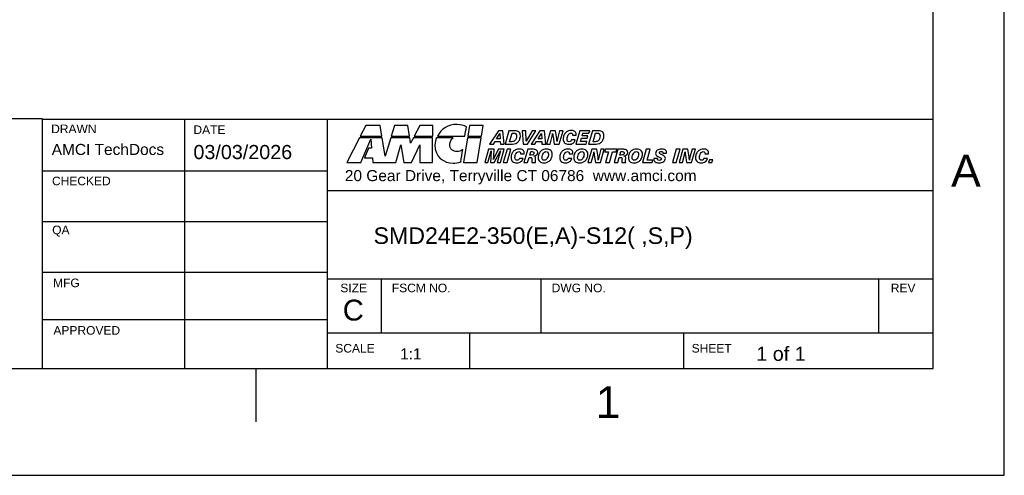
# Model space of a CAD drawing. Extents: x 0 to 21, y 0 to 16.
# Tile 3 of 5: x 14.1 to 21, y 0 to 3.2. Entities that reach past the tile are written whole.
import ezdxf

# ---------------------------------------------------------------- set-up
doc = ezdxf.new("R2010")
doc.units = 0
doc.header["$MEASUREMENT"] = 0
doc.layers.add('CONTINUOUS', color=7, linetype='CONTINUOUS')

# ---------------------------------------------------------------- blocks, each defined once
blk = doc.blocks.new('BLOCK8')
at = {"layer": 'CONTINUOUS'}
for p, q in [((21, 0), (21, 16)), ((20.5, 0.75), (20.5, 15.25)), ((14.25, 2.5021), (12.2228, 2.5021)), ((14.25, 2.5), (20.5, 2.5)), ((14.25, 0.75), (14.25, 2.5)), ((15.2463, 2.5), (15.2463, 0.75)), ((16.25, 0.75), (16.25, 2.5)), ((16.5187, 2.4557), (16.4808, 2.382)), ((16.6206, 2.4557), (16.5187, 2.4557)), ((16.6324, 2.382), (16.6206, 2.4557)), ((16.72, 2.4557), (16.6977, 2.382)), ((16.8148, 2.4557), (16.72, 2.4557)), ((16.8262, 2.382), (16.8148, 2.4557)), ((16.8978, 2.4557), (16.8599, 2.382)), ((16.9896, 2.4557), (16.8978, 2.4557)), ((16.9888, 2.382), (16.9896, 2.4557)), ((17.247, 2.4557), (17.2356, 2.382)), ((17.3418, 2.4557), (17.247, 2.4557)), ((17.3304, 2.382), (17.3418, 2.4557)), ((17.4501, 2.4191), (17.3885, 2.3254)), ((17.4811, 2.4191), (17.4501, 2.4191)), ((17.4914, 2.3254), (17.4811, 2.4191)), ((17.5239, 2.4191), (17.497, 2.3254)), ((17.5641, 2.4191), (17.5239, 2.4191)), ((17.6164, 2.4191), (17.6236, 2.3254)), ((17.6424, 2.4191), (17.6164, 2.4191)), ((17.6452, 2.3466), (17.6424, 2.4191)), ((17.6869, 2.4191), (17.6452, 2.3466)), ((17.6547, 2.3254), (17.7127, 2.4191)), ((17.7415, 2.4191), (17.6799, 2.3254)), ((17.7127, 2.4191), (17.6869, 2.4191)), ((17.7725, 2.4191), (17.7415, 2.4191)), ((17.7828, 2.3254), (17.7725, 2.4191)), ((17.8154, 2.4191), (17.7884, 2.3254)), ((17.8508, 2.4191), (17.8154, 2.4191)), ((17.8594, 2.3631), (17.8508, 2.4191)), ((17.8797, 2.4191), (17.8654, 2.3632)), ((17.8767, 2.3254), (17.9036, 2.4191)), ((17.9036, 2.4191), (17.8797, 2.4191)), ((18.0212, 2.4191), (17.9942, 2.3254)), ((18.0905, 2.4191), (18.0212, 2.4191)), ((18.1099, 2.4191), (18.0829, 2.3254)), ((18.0854, 2.4012), (18.0905, 2.4191)), ((18.15, 2.4191), (18.1099, 2.4191)), ((16.4745, 2.3702), (16.3852, 2.1954)), ((16.6341, 2.3702), (16.4745, 2.3702)), ((16.4808, 2.382), (16.6324, 2.382)), ((16.4841, 2.1954), (16.5541, 2.3597)), ((16.5541, 2.3597), (16.56, 2.2961)), ((16.6547, 2.2397), (16.6341, 2.3702)), ((16.6939, 2.3702), (16.6547, 2.2397)), ((16.8279, 2.3698), (16.6939, 2.3702)), ((16.6977, 2.382), (16.8262, 2.382)), ((16.8338, 2.3315), (16.8279, 2.3698)), ((16.8536, 2.3698), (16.8338, 2.3315)), ((16.9884, 2.3702), (16.8536, 2.3698)), ((16.8599, 2.382), (16.9888, 2.382)), ((16.9863, 2.1954), (16.9884, 2.3702)), ((17.2335, 2.3702), (17.2057, 2.1954)), ((17.3283, 2.3702), (17.2335, 2.3702)), ((17.2356, 2.382), (17.3304, 2.382)), ((17.3005, 2.1954), (17.3283, 2.3702)), ((17.4372, 2.3614), (17.46, 2.399)), ((17.4621, 2.3614), (17.4372, 2.3614)), ((17.46, 2.399), (17.4621, 2.3614)), ((17.5282, 2.3423), (17.5454, 2.4022)), ((17.5454, 2.4022), (17.556, 2.4022)), ((17.7286, 2.3614), (17.7514, 2.399)), ((17.7535, 2.3614), (17.7286, 2.3614)), ((17.7514, 2.399), (17.7535, 2.3614)), ((17.8122, 2.3254), (17.8266, 2.3803)), ((17.833, 2.3784), (17.841, 2.3254)), ((17.9883, 2.3554), (17.9629, 2.3554)), ((17.9707, 2.3878), (17.9958, 2.3878)), ((18.026, 2.3432), (18.0327, 2.3665)), ((18.0327, 2.3665), (18.0729, 2.3665)), ((18.0376, 2.3838), (18.0427, 2.4012)), ((18.0778, 2.3838), (18.0376, 2.3838)), ((18.0427, 2.4012), (18.0854, 2.4012)), ((18.0729, 2.3665), (18.0778, 2.3838)), ((18.1142, 2.3423), (18.1314, 2.4022)), ((18.1314, 2.4022), (18.1419, 2.4022)), ((16.5389, 2.2961), (16.5111, 2.2295)), ((16.56, 2.2961), (16.5389, 2.2961)), ((16.7301, 2.1954), (16.7655, 2.3197)), ((16.7655, 2.3197), (16.7866, 2.1954)), ((16.8397, 2.1954), (16.8991, 2.3197)), ((16.8991, 2.3197), (16.8974, 2.1954)), ((17.3806, 2.2889), (17.3537, 2.1952)), ((17.4206, 2.2889), (17.3806, 2.2889)), ((17.3885, 2.3254), (17.4145, 2.3254)), ((17.4145, 2.3254), (17.4265, 2.3445)), ((17.4175, 2.2393), (17.4206, 2.2889)), ((17.4501, 2.2889), (17.4244, 2.2397)), ((17.4265, 2.3445), (17.4634, 2.3445)), ((17.4914, 2.2889), (17.4501, 2.2889)), ((17.4634, 2.3445), (17.4643, 2.3254)), ((17.4643, 2.3254), (17.4914, 2.3254)), ((17.4644, 2.1952), (17.4914, 2.2889)), ((17.5107, 2.2889), (17.4838, 2.1952)), ((17.497, 2.3254), (17.5494, 2.3254)), ((17.5104, 2.1952), (17.5374, 2.2889)), ((17.5374, 2.2889), (17.5107, 2.2889)), ((17.5421, 2.3423), (17.5282, 2.3423)), ((17.6236, 2.3254), (17.6547, 2.3254)), ((17.6555, 2.2889), (17.6285, 2.1952)), ((17.6964, 2.2889), (17.6555, 2.2889)), ((17.6799, 2.3254), (17.706, 2.3254)), ((17.706, 2.3254), (17.7179, 2.3445)), ((17.7179, 2.3445), (17.7548, 2.3445)), ((17.7548, 2.3445), (17.7557, 2.3254)), ((17.7557, 2.3254), (17.7828, 2.3254)), ((17.7884, 2.3254), (17.8122, 2.3254)), ((17.841, 2.3254), (17.8767, 2.3254)), ((17.9942, 2.3254), (18.0651, 2.3254)), ((18.0701, 2.3432), (18.026, 2.3432)), ((18.0651, 2.3254), (18.0701, 2.3432)), ((18.1049, 2.2889), (18.078, 2.1952)), ((18.0829, 2.3254), (18.1353, 2.3254)), ((18.1403, 2.2889), (18.1049, 2.2889)), ((18.128, 2.3423), (18.1142, 2.3423)), ((18.149, 2.233), (18.1403, 2.2889)), ((18.1692, 2.2889), (18.1549, 2.2331)), ((18.1663, 2.1952), (18.1931, 2.2889)), ((18.1931, 2.2889), (18.1692, 2.2889)), ((18.2004, 2.2889), (18.1952, 2.2708)), ((18.2811, 2.2889), (18.2004, 2.2889)), ((18.2882, 2.2889), (18.2613, 2.1952)), ((18.2758, 2.2708), (18.2811, 2.2889)), ((18.3291, 2.2889), (18.2882, 2.2889)), ((18.4879, 2.2889), (18.461, 2.1952)), ((18.5145, 2.2889), (18.4879, 2.2889)), ((18.4928, 2.2131), (18.5145, 2.2889)), ((18.698, 2.2889), (18.6711, 2.1952)), ((18.6977, 2.1952), (18.7247, 2.2889)), ((18.7247, 2.2889), (18.698, 2.2889)), ((18.7442, 2.2889), (18.7172, 2.1952)), ((18.7796, 2.2889), (18.7442, 2.2889)), ((18.7882, 2.233), (18.7796, 2.2889)), ((18.8085, 2.2889), (18.7942, 2.2331)), ((18.8055, 2.1952), (18.8324, 2.2889)), ((18.8324, 2.2889), (18.8085, 2.2889)), ((16.5111, 2.2295), (16.5659, 2.2295)), ((16.5659, 2.2295), (16.5688, 2.1954)), ((17.3761, 2.1952), (17.4001, 2.2787)), ((17.4001, 2.2787), (17.3954, 2.1952)), ((17.4204, 2.1952), (17.4647, 2.279)), ((17.4244, 2.2397), (17.424, 2.2389)), ((17.4647, 2.279), (17.4406, 2.1952)), ((17.6226, 2.2253), (17.5971, 2.2253)), ((17.605, 2.2577), (17.6301, 2.2577)), ((17.6546, 2.1952), (17.6651, 2.2319)), ((17.6651, 2.2319), (17.6738, 2.2319)), ((17.6699, 2.2485), (17.6767, 2.2723)), ((17.679, 2.2485), (17.6699, 2.2485)), ((17.6767, 2.2723), (17.6866, 2.2723)), ((17.6984, 2.2418), (17.6987, 2.2425)), ((17.964, 2.2253), (17.9386, 2.2253)), ((17.9464, 2.2577), (17.9715, 2.2577)), ((18.1018, 2.1952), (18.1161, 2.2501)), ((18.1225, 2.2482), (18.1306, 2.1952)), ((18.1952, 2.2708), (18.2235, 2.2708)), ((18.2235, 2.2708), (18.2018, 2.1952)), ((18.2284, 2.1952), (18.2502, 2.2708)), ((18.2502, 2.2708), (18.2758, 2.2708)), ((18.2873, 2.1952), (18.2979, 2.2319)), ((18.2979, 2.2319), (18.3066, 2.2319)), ((18.3027, 2.2485), (18.3094, 2.2723)), ((18.3118, 2.2485), (18.3027, 2.2485)), ((18.3094, 2.2723), (18.3194, 2.2723)), ((18.3312, 2.2418), (18.3314, 2.2425)), ((18.5342, 2.2131), (18.4928, 2.2131)), ((18.5291, 2.1952), (18.5342, 2.2131)), ((18.5666, 2.2253), (18.5409, 2.2253)), ((18.5682, 2.2388), (18.5826, 2.2319)), ((18.6082, 2.2451), (18.5899, 2.2537)), ((18.6039, 2.2613), (18.6292, 2.2613)), ((18.741, 2.1952), (18.7554, 2.2501)), ((18.7618, 2.2482), (18.7699, 2.1952)), ((18.9171, 2.2253), (18.8917, 2.2253)), ((18.8995, 2.2577), (18.9246, 2.2577)), ((18.9307, 2.2152), (18.925, 2.1952)), ((18.9539, 2.2152), (18.9307, 2.2152)), ((18.9482, 2.1952), (18.9539, 2.2152)), ((16.3852, 2.1954), (16.4841, 2.1954)), ((16.5688, 2.1954), (16.7301, 2.1954)), ((16.7866, 2.1954), (16.8397, 2.1954)), ((16.8974, 2.1954), (16.9863, 2.1954)), ((17.1855, 2.2001), (17.1855, 2.1996)), ((17.2057, 2.1954), (17.3005, 2.1954)), ((17.3537, 2.1952), (17.3761, 2.1952)), ((17.3954, 2.1952), (17.4204, 2.1952)), ((17.4406, 2.1952), (17.4644, 2.1952)), ((17.4838, 2.1952), (17.5104, 2.1952)), ((17.6285, 2.1952), (17.6546, 2.1952)), ((17.684, 2.1952), (17.7103, 2.1952)), ((18.078, 2.1952), (18.1018, 2.1952)), ((18.1306, 2.1952), (18.1663, 2.1952)), ((18.2018, 2.1952), (18.2284, 2.1952)), ((18.2613, 2.1952), (18.2873, 2.1952)), ((18.3167, 2.1952), (18.3431, 2.1952)), ((18.461, 2.1952), (18.5291, 2.1952)), ((18.6711, 2.1952), (18.6977, 2.1952)), ((18.7172, 2.1952), (18.741, 2.1952)), ((18.7699, 2.1952), (18.8055, 2.1952)), ((18.925, 2.1952), (18.9482, 2.1952)), ((14.25, 2.1376), (16.25, 2.1376)), ((16.25, 2), (20.5, 2)), ((14.25, 1.7814), (16.25, 1.7814)), ((14.25, 1.4252), (16.25, 1.4252)), ((16.25, 1.38), (20.5, 1.38)), ((16.63, 1), (16.63, 1.38)), ((17.75, 1), (17.75, 1.38)), ((20.12, 1), (20.12, 1.38)), ((14.25, 1.0939), (16.25, 1.0939)), ((16.25, 1), (20.5, 1)), ((17.25, 0.75), (17.25, 1)), ((18.75, 0.75), (18.75, 1)), ((0.5, 0.75), (20.5, 0.75)), ((15.75, 0.375), (15.75, 0.75)), ((0, 0), (21, 0))]:
    blk.add_line(p, q, dxfattribs=at)
for points in [[(17.1611, 2.4633), (17.0979, 2.4667), (17.0478, 2.4292), (17.0225, 2.382)], [(17.2251, 2.4473), (17.207, 2.457), (17.1859, 2.4621), (17.1611, 2.4633)], [(17.2146, 2.382), (17.2184, 2.4039), (17.2217, 2.4258), (17.2251, 2.4473)], [(17.5943, 2.4105), (17.5878, 2.4162), (17.5777, 2.4191), (17.5641, 2.4191)], [(17.9609, 2.4208), (17.9538, 2.4208), (17.9472, 2.4197), (17.9411, 2.4175)], [(17.9869, 2.4137), (17.9807, 2.4184), (17.972, 2.4208), (17.9609, 2.4208)], [(18.1803, 2.4105), (18.1738, 2.4162), (18.1637, 2.4191), (18.15, 2.4191)], [(17.0166, 2.3702), (17.0098, 2.3538), (17.0052, 2.3365), (17.0044, 2.3197)], [(17.1328, 2.3702), (17.0941, 2.3702), (17.0553, 2.3702), (17.0166, 2.3702)], [(17.0225, 2.382), (17.0865, 2.382), (17.1505, 2.382), (17.2146, 2.382)], [(17.108, 2.3243), (17.1088, 2.3424), (17.1189, 2.3593), (17.1328, 2.3702)], [(17.556, 2.4022), (17.5634, 2.4022), (17.5688, 2.4006), (17.5721, 2.3976)], [(17.5654, 2.35), (17.5626, 2.3472), (17.5595, 2.3453), (17.5561, 2.3441)], [(17.5739, 2.3642), (17.5718, 2.3583), (17.569, 2.3535), (17.5654, 2.35)], [(17.5721, 2.3976), (17.5754, 2.3945), (17.5771, 2.3895), (17.5771, 2.3826)], [(17.5771, 2.3826), (17.5771, 2.3763), (17.576, 2.3701), (17.5739, 2.3642)], [(17.5863, 2.3388), (17.5919, 2.3441), (17.5962, 2.3508), (17.5993, 2.3588)], [(17.6041, 2.3841), (17.6041, 2.396), (17.6008, 2.4048), (17.5943, 2.4105)], [(17.5993, 2.3588), (17.6025, 2.3668), (17.6041, 2.3752), (17.6041, 2.3841)], [(17.8266, 2.3803), (17.8274, 2.3835), (17.8282, 2.3869), (17.8289, 2.3903)], [(17.8289, 2.3903), (17.8296, 2.3937), (17.8301, 2.3973), (17.8306, 2.4009)], [(17.8306, 2.4009), (17.8308, 2.3974), (17.8311, 2.3939), (17.8314, 2.3902)], [(17.8314, 2.3902), (17.8318, 2.3866), (17.8323, 2.3826), (17.833, 2.3784)], [(17.8606, 2.3534), (17.8603, 2.3566), (17.8599, 2.3598), (17.8594, 2.3631)], [(17.8612, 2.3436), (17.8611, 2.3469), (17.8609, 2.3501), (17.8606, 2.3534)], [(17.8649, 2.3613), (17.8632, 2.3544), (17.862, 2.3485), (17.8612, 2.3436)], [(17.8654, 2.3632), (17.8653, 2.3628), (17.8651, 2.3622), (17.8649, 2.3613)], [(17.9099, 2.3876), (17.9063, 2.3793), (17.9045, 2.3708), (17.9045, 2.3618)], [(17.9045, 2.3618), (17.9045, 2.3494), (17.9079, 2.34), (17.9148, 2.3335)], [(17.9245, 2.408), (17.9184, 2.4026), (17.9135, 2.3958), (17.9099, 2.3876)], [(17.9411, 2.4175), (17.9349, 2.4154), (17.9294, 2.4122), (17.9245, 2.408)], [(17.9316, 2.3608), (17.9316, 2.3658), (17.9323, 2.371), (17.9338, 2.3763)], [(17.9357, 2.347), (17.933, 2.3502), (17.9316, 2.3549), (17.9316, 2.3608)], [(17.9338, 2.3763), (17.9353, 2.3817), (17.9373, 2.3864), (17.9399, 2.3906)], [(17.9399, 2.3906), (17.9425, 2.3947), (17.9453, 2.3979), (17.9485, 2.4)], [(17.9485, 2.4), (17.9516, 2.402), (17.9552, 2.4031), (17.9591, 2.4031)], [(17.9629, 2.3554), (17.9617, 2.3511), (17.9597, 2.3478), (17.957, 2.3455)], [(17.9591, 2.4031), (17.9628, 2.4031), (17.9657, 2.402), (17.9678, 2.3999)], [(17.9678, 2.3999), (17.9699, 2.3978), (17.9709, 2.3948), (17.9709, 2.3911)], [(17.9709, 2.3911), (17.9709, 2.3904), (17.9709, 2.3895), (17.9707, 2.3882)], [(17.9707, 2.3882), (17.9707, 2.388), (17.9707, 2.3879), (17.9707, 2.3878)], [(17.9741, 2.3321), (17.9817, 2.3377), (17.9864, 2.3454), (17.9883, 2.3554)], [(17.9962, 2.3942), (17.9962, 2.4025), (17.9931, 2.4091), (17.9869, 2.4137)], [(17.9958, 2.3878), (17.9959, 2.3893), (17.996, 2.3905), (17.9961, 2.3915)], [(17.9961, 2.3915), (17.9962, 2.3926), (17.9962, 2.3935), (17.9962, 2.3942)], [(18.1419, 2.4022), (18.1494, 2.4022), (18.1548, 2.4006), (18.1581, 2.3976)], [(18.1514, 2.35), (18.1486, 2.3472), (18.1455, 2.3453), (18.1421, 2.3441)], [(18.1599, 2.3642), (18.1578, 2.3583), (18.1549, 2.3535), (18.1514, 2.35)], [(18.1581, 2.3976), (18.1614, 2.3945), (18.1631, 2.3895), (18.1631, 2.3826)], [(18.1631, 2.3826), (18.1631, 2.3763), (18.162, 2.3701), (18.1599, 2.3642)], [(18.1723, 2.3388), (18.1778, 2.3441), (18.1822, 2.3508), (18.1853, 2.3588)], [(18.19, 2.3841), (18.19, 2.396), (18.1868, 2.4048), (18.1803, 2.4105)], [(18.1853, 2.3588), (18.1885, 2.3668), (18.19, 2.3752), (18.19, 2.3841)], [(17.0044, 2.3197), (17.0018, 2.2325), (17.0705, 2.1916), (17.1316, 2.1912)], [(17.159, 2.2729), (17.1345, 2.2729), (17.1067, 2.2894), (17.108, 2.3243)], [(17.1998, 2.2873), (17.188, 2.2771), (17.1716, 2.2725), (17.159, 2.2729)], [(17.1855, 2.1996), (17.1905, 2.2291), (17.1952, 2.2582), (17.1998, 2.2873)], [(17.5561, 2.3441), (17.5527, 2.3429), (17.548, 2.3423), (17.5421, 2.3423)], [(17.5494, 2.3254), (17.5571, 2.3254), (17.564, 2.3265), (17.5701, 2.3287)], [(17.5754, 2.2874), (17.5692, 2.2852), (17.5637, 2.2821), (17.5588, 2.2779)], [(17.5701, 2.3287), (17.5762, 2.3309), (17.5816, 2.3342), (17.5863, 2.3388)], [(17.5952, 2.2906), (17.5881, 2.2906), (17.5815, 2.2895), (17.5754, 2.2874)], [(17.6212, 2.2836), (17.6149, 2.2883), (17.6063, 2.2906), (17.5952, 2.2906)], [(17.6305, 2.264), (17.6305, 2.2724), (17.6274, 2.2789), (17.6212, 2.2836)], [(17.7177, 2.2832), (17.7126, 2.287), (17.7055, 2.2889), (17.6964, 2.2889)], [(17.7254, 2.2672), (17.7254, 2.274), (17.7229, 2.2794), (17.7177, 2.2832)], [(17.7661, 2.2873), (17.7598, 2.2851), (17.7542, 2.2818), (17.7493, 2.2775)], [(17.7865, 2.2906), (17.7792, 2.2906), (17.7723, 2.2895), (17.7661, 2.2873)], [(17.8169, 2.2808), (17.8096, 2.2874), (17.7995, 2.2906), (17.7865, 2.2906)], [(17.8278, 2.2536), (17.8278, 2.2652), (17.8242, 2.2743), (17.8169, 2.2808)], [(17.9168, 2.2874), (17.9106, 2.2852), (17.9051, 2.2821), (17.9003, 2.2779)], [(17.9148, 2.3335), (17.9216, 2.327), (17.9317, 2.3238), (17.9449, 2.3238)], [(17.9366, 2.2906), (17.9296, 2.2906), (17.9229, 2.2895), (17.9168, 2.2874)], [(17.9471, 2.342), (17.9422, 2.342), (17.9384, 2.3437), (17.9357, 2.347)], [(17.9626, 2.2836), (17.9564, 2.2883), (17.9477, 2.2906), (17.9366, 2.2906)], [(17.9449, 2.3238), (17.9568, 2.3238), (17.9665, 2.3266), (17.9741, 2.3321)], [(17.957, 2.3455), (17.9543, 2.3432), (17.951, 2.342), (17.9471, 2.342)], [(17.9719, 2.264), (17.9719, 2.2724), (17.9688, 2.2789), (17.9626, 2.2836)], [(18.0158, 2.2873), (18.0095, 2.2851), (18.0039, 2.2818), (17.999, 2.2775)], [(18.0363, 2.2906), (18.0289, 2.2906), (18.0221, 2.2895), (18.0158, 2.2873)], [(18.0666, 2.2808), (18.0594, 2.2874), (18.0492, 2.2906), (18.0363, 2.2906)], [(18.0775, 2.2536), (18.0775, 2.2652), (18.0739, 2.2743), (18.0666, 2.2808)], [(18.1421, 2.3441), (18.1387, 2.3429), (18.134, 2.3423), (18.128, 2.3423)], [(18.1353, 2.3254), (18.1431, 2.3254), (18.15, 2.3265), (18.1561, 2.3287)], [(18.1561, 2.3287), (18.1622, 2.3309), (18.1676, 2.3342), (18.1723, 2.3388)], [(18.3505, 2.2832), (18.3453, 2.287), (18.3382, 2.2889), (18.3291, 2.2889)], [(18.3582, 2.2672), (18.3582, 2.274), (18.3556, 2.2794), (18.3505, 2.2832)], [(18.3988, 2.2873), (18.3926, 2.2851), (18.387, 2.2818), (18.382, 2.2775)], [(18.4193, 2.2906), (18.4119, 2.2906), (18.4051, 2.2895), (18.3988, 2.2873)], [(18.4497, 2.2808), (18.4424, 2.2874), (18.4323, 2.2906), (18.4193, 2.2906)], [(18.4606, 2.2536), (18.4606, 2.2652), (18.4569, 2.2743), (18.4497, 2.2808)], [(18.5642, 2.2819), (18.5567, 2.2763), (18.553, 2.269), (18.553, 2.2601)], [(18.5937, 2.2904), (18.5815, 2.2904), (18.5716, 2.2875), (18.5642, 2.2819)], [(18.6202, 2.2842), (18.6138, 2.2883), (18.6049, 2.2904), (18.5937, 2.2904)], [(18.6298, 2.2675), (18.6298, 2.2745), (18.6266, 2.2801), (18.6202, 2.2842)], [(18.8699, 2.2874), (18.8637, 2.2852), (18.8582, 2.2821), (18.8534, 2.2779)], [(18.8897, 2.2906), (18.8827, 2.2906), (18.876, 2.2895), (18.8699, 2.2874)], [(18.9157, 2.2836), (18.9095, 2.2883), (18.9008, 2.2906), (18.8897, 2.2906)], [(18.925, 2.264), (18.925, 2.2724), (18.9219, 2.2789), (18.9157, 2.2836)], [(17.424, 2.2389), (17.4202, 2.2315), (17.4174, 2.2246), (17.4156, 2.2182)], [(17.4156, 2.2182), (17.4163, 2.2228), (17.4169, 2.2286), (17.4173, 2.2357)], [(17.4173, 2.2357), (17.4174, 2.2374), (17.4175, 2.2386), (17.4175, 2.2393)], [(17.5442, 2.2574), (17.5406, 2.2492), (17.5388, 2.2406), (17.5388, 2.2317)], [(17.5388, 2.2317), (17.5388, 2.2193), (17.5422, 2.2098), (17.5491, 2.2034)], [(17.5588, 2.2779), (17.5526, 2.2725), (17.5478, 2.2657), (17.5442, 2.2574)], [(17.5659, 2.2306), (17.5659, 2.2357), (17.5666, 2.2409), (17.5681, 2.2462)], [(17.57, 2.2168), (17.5673, 2.2201), (17.5659, 2.2247), (17.5659, 2.2306)], [(17.5681, 2.2462), (17.5696, 2.2515), (17.5716, 2.2563), (17.5742, 2.2604)], [(17.5814, 2.2119), (17.5765, 2.2119), (17.5727, 2.2135), (17.57, 2.2168)], [(17.5742, 2.2604), (17.5768, 2.2646), (17.5796, 2.2678), (17.5828, 2.2698)], [(17.5913, 2.2154), (17.5886, 2.213), (17.5853, 2.2119), (17.5814, 2.2119)], [(17.5828, 2.2698), (17.5859, 2.2719), (17.5895, 2.2729), (17.5934, 2.2729)], [(17.5971, 2.2253), (17.596, 2.221), (17.594, 2.2177), (17.5913, 2.2154)], [(17.5934, 2.2729), (17.5971, 2.2729), (17.6, 2.2719), (17.6021, 2.2698)], [(17.6021, 2.2698), (17.6042, 2.2676), (17.6052, 2.2647), (17.6052, 2.2609)], [(17.6052, 2.2609), (17.6052, 2.2603), (17.6052, 2.2593), (17.605, 2.2581)], [(17.605, 2.2581), (17.605, 2.2579), (17.605, 2.2578), (17.605, 2.2577)], [(17.6084, 2.202), (17.616, 2.2075), (17.6207, 2.2153), (17.6226, 2.2253)], [(17.6301, 2.2577), (17.6302, 2.2591), (17.6303, 2.2604), (17.6304, 2.2614)], [(17.6304, 2.2614), (17.6305, 2.2625), (17.6305, 2.2633), (17.6305, 2.264)], [(17.6738, 2.2319), (17.678, 2.2319), (17.6809, 2.2313), (17.6825, 2.23)], [(17.6949, 2.2523), (17.6913, 2.2497), (17.686, 2.2485), (17.679, 2.2485)], [(17.6825, 2.23), (17.6841, 2.2287), (17.6849, 2.2264), (17.6849, 2.2233)], [(17.6841, 2.2148), (17.6836, 2.2106), (17.6834, 2.2072), (17.6834, 2.2046)], [(17.6849, 2.2233), (17.6849, 2.2218), (17.6847, 2.2189), (17.6841, 2.2148)], [(17.6866, 2.2723), (17.6917, 2.2723), (17.6952, 2.2716), (17.6973, 2.2702)], [(17.7003, 2.2634), (17.7003, 2.2585), (17.6985, 2.2548), (17.6949, 2.2523)], [(17.6973, 2.2702), (17.6993, 2.2689), (17.7003, 2.2666), (17.7003, 2.2634)], [(17.7078, 2.2376), (17.706, 2.2396), (17.7029, 2.2409), (17.6984, 2.2418)], [(17.6987, 2.2425), (17.7073, 2.2435), (17.7139, 2.2461), (17.7185, 2.2504)], [(17.7106, 2.229), (17.7106, 2.2328), (17.7097, 2.2356), (17.7078, 2.2376)], [(17.7095, 2.2042), (17.7095, 2.2081), (17.7097, 2.2127), (17.7101, 2.2183)], [(17.7101, 2.2183), (17.7104, 2.2238), (17.7106, 2.2274), (17.7106, 2.229)], [(17.7185, 2.2504), (17.7231, 2.2547), (17.7254, 2.2603), (17.7254, 2.2672)], [(17.7346, 2.2569), (17.7309, 2.2486), (17.7291, 2.2401), (17.7291, 2.2317)], [(17.7291, 2.2317), (17.7291, 2.2193), (17.7326, 2.2099), (17.7395, 2.2034)], [(17.7493, 2.2775), (17.7432, 2.2722), (17.7383, 2.2653), (17.7346, 2.2569)], [(17.7559, 2.2293), (17.7559, 2.2349), (17.7569, 2.2409), (17.759, 2.2471)], [(17.76, 2.2165), (17.7573, 2.2194), (17.7559, 2.2236), (17.7559, 2.2293)], [(17.759, 2.2471), (17.761, 2.2532), (17.7635, 2.2583), (17.7666, 2.2623)], [(17.7719, 2.2122), (17.7667, 2.2122), (17.7627, 2.2136), (17.76, 2.2165)], [(17.7666, 2.2623), (17.7693, 2.2656), (17.7721, 2.2682), (17.7752, 2.2699)], [(17.7827, 2.2152), (17.7793, 2.2132), (17.7757, 2.2122), (17.7719, 2.2122)], [(17.7752, 2.2699), (17.7783, 2.2716), (17.7816, 2.2724), (17.7851, 2.2724)], [(17.7918, 2.2239), (17.7892, 2.2201), (17.7861, 2.2172), (17.7827, 2.2152)], [(17.7851, 2.2724), (17.7903, 2.2724), (17.7943, 2.2709), (17.7971, 2.2679)], [(17.7985, 2.2384), (17.7968, 2.2327), (17.7945, 2.2278), (17.7918, 2.2239)], [(17.7971, 2.2679), (17.7998, 2.2649), (17.8011, 2.2605), (17.8011, 2.2547)], [(17.8011, 2.2547), (17.8011, 2.2496), (17.8003, 2.2442), (17.7985, 2.2384)], [(17.8107, 2.2094), (17.8159, 2.2147), (17.82, 2.2213), (17.8232, 2.2293)], [(17.8232, 2.2293), (17.8263, 2.2372), (17.8278, 2.2453), (17.8278, 2.2536)], [(17.8856, 2.2574), (17.882, 2.2492), (17.8802, 2.2406), (17.8802, 2.2317)], [(17.8802, 2.2317), (17.8802, 2.2193), (17.8837, 2.2098), (17.8905, 2.2034)], [(17.9003, 2.2779), (17.8941, 2.2725), (17.8892, 2.2657), (17.8856, 2.2574)], [(17.9073, 2.2306), (17.9073, 2.2357), (17.9081, 2.2409), (17.9096, 2.2462)], [(17.9114, 2.2168), (17.9087, 2.2201), (17.9073, 2.2247), (17.9073, 2.2306)], [(17.9096, 2.2462), (17.911, 2.2515), (17.9131, 2.2563), (17.9157, 2.2604)], [(17.9228, 2.2119), (17.9179, 2.2119), (17.9141, 2.2135), (17.9114, 2.2168)], [(17.9157, 2.2604), (17.9182, 2.2646), (17.9211, 2.2678), (17.9242, 2.2698)], [(17.9327, 2.2154), (17.93, 2.213), (17.9267, 2.2119), (17.9228, 2.2119)], [(17.9242, 2.2698), (17.9274, 2.2719), (17.9309, 2.2729), (17.9348, 2.2729)], [(17.9386, 2.2253), (17.9374, 2.221), (17.9355, 2.2177), (17.9327, 2.2154)], [(17.9348, 2.2729), (17.9385, 2.2729), (17.9414, 2.2719), (17.9435, 2.2698)], [(17.9435, 2.2698), (17.9456, 2.2676), (17.9467, 2.2647), (17.9467, 2.2609)], [(17.9465, 2.2581), (17.9464, 2.2579), (17.9464, 2.2578), (17.9464, 2.2577)], [(17.9467, 2.2609), (17.9467, 2.2603), (17.9466, 2.2593), (17.9465, 2.2581)], [(17.9498, 2.202), (17.9574, 2.2075), (17.9622, 2.2153), (17.964, 2.2253)], [(17.9715, 2.2577), (17.9717, 2.2591), (17.9718, 2.2604), (17.9718, 2.2614)], [(17.9718, 2.2614), (17.9719, 2.2625), (17.9719, 2.2633), (17.9719, 2.264)], [(17.9843, 2.2569), (17.9806, 2.2486), (17.9788, 2.2401), (17.9788, 2.2317)], [(17.9788, 2.2317), (17.9788, 2.2193), (17.9823, 2.2099), (17.9892, 2.2034)], [(17.999, 2.2775), (17.9929, 2.2722), (17.988, 2.2653), (17.9843, 2.2569)], [(18.0056, 2.2293), (18.0056, 2.2349), (18.0066, 2.2409), (18.0087, 2.2471)], [(18.0097, 2.2165), (18.007, 2.2194), (18.0056, 2.2236), (18.0056, 2.2293)], [(18.0087, 2.2471), (18.0107, 2.2532), (18.0132, 2.2583), (18.0163, 2.2623)], [(18.0216, 2.2122), (18.0164, 2.2122), (18.0124, 2.2136), (18.0097, 2.2165)], [(18.0163, 2.2623), (18.019, 2.2656), (18.0218, 2.2682), (18.0249, 2.2699)], [(18.0324, 2.2152), (18.029, 2.2132), (18.0254, 2.2122), (18.0216, 2.2122)], [(18.0249, 2.2699), (18.028, 2.2716), (18.0313, 2.2724), (18.0348, 2.2724)], [(18.0415, 2.2239), (18.0389, 2.2201), (18.0358, 2.2172), (18.0324, 2.2152)], [(18.0348, 2.2724), (18.0401, 2.2724), (18.044, 2.2709), (18.0468, 2.2679)], [(18.0482, 2.2384), (18.0465, 2.2327), (18.0442, 2.2278), (18.0415, 2.2239)], [(18.0468, 2.2679), (18.0495, 2.2649), (18.0508, 2.2605), (18.0508, 2.2547)], [(18.0508, 2.2547), (18.0508, 2.2496), (18.05, 2.2442), (18.0482, 2.2384)], [(18.0604, 2.2094), (18.0656, 2.2147), (18.0697, 2.2213), (18.0729, 2.2293)], [(18.0729, 2.2293), (18.076, 2.2372), (18.0775, 2.2453), (18.0775, 2.2536)], [(18.1161, 2.2501), (18.117, 2.2534), (18.1178, 2.2567), (18.1184, 2.2602)], [(18.1184, 2.2602), (18.1191, 2.2636), (18.1197, 2.2671), (18.1202, 2.2708)], [(18.1202, 2.2708), (18.1203, 2.2673), (18.1206, 2.2637), (18.121, 2.2601)], [(18.121, 2.2601), (18.1214, 2.2564), (18.1219, 2.2525), (18.1225, 2.2482)], [(18.1501, 2.2232), (18.1498, 2.2265), (18.1494, 2.2297), (18.149, 2.233)], [(18.1507, 2.2135), (18.1506, 2.2167), (18.1504, 2.22), (18.1501, 2.2232)], [(18.1544, 2.2311), (18.1527, 2.2243), (18.1515, 2.2184), (18.1507, 2.2135)], [(18.1549, 2.2331), (18.1548, 2.2327), (18.1547, 2.232), (18.1544, 2.2311)], [(18.3066, 2.2319), (18.3107, 2.2319), (18.3136, 2.2313), (18.3152, 2.23)], [(18.3276, 2.2523), (18.3241, 2.2497), (18.3188, 2.2485), (18.3118, 2.2485)], [(18.3152, 2.23), (18.3169, 2.2287), (18.3177, 2.2264), (18.3177, 2.2233)], [(18.3169, 2.2148), (18.3164, 2.2106), (18.3161, 2.2072), (18.3161, 2.2046)], [(18.3177, 2.2233), (18.3177, 2.2218), (18.3174, 2.2189), (18.3169, 2.2148)], [(18.3194, 2.2723), (18.3244, 2.2723), (18.3279, 2.2716), (18.33, 2.2702)], [(18.333, 2.2634), (18.333, 2.2585), (18.3312, 2.2548), (18.3276, 2.2523)], [(18.33, 2.2702), (18.332, 2.2689), (18.333, 2.2666), (18.333, 2.2634)], [(18.3406, 2.2376), (18.3387, 2.2396), (18.3356, 2.2409), (18.3312, 2.2418)], [(18.3314, 2.2425), (18.3401, 2.2435), (18.3467, 2.2461), (18.3513, 2.2504)], [(18.3433, 2.229), (18.3433, 2.2328), (18.3424, 2.2356), (18.3406, 2.2376)], [(18.3423, 2.2042), (18.3423, 2.2081), (18.3424, 2.2127), (18.3428, 2.2183)], [(18.3428, 2.2183), (18.3431, 2.2238), (18.3433, 2.2274), (18.3433, 2.229)], [(18.3513, 2.2504), (18.3559, 2.2547), (18.3582, 2.2603), (18.3582, 2.2672)], [(18.3674, 2.2569), (18.3637, 2.2486), (18.3618, 2.2401), (18.3618, 2.2317)], [(18.3618, 2.2317), (18.3618, 2.2193), (18.3653, 2.2099), (18.3722, 2.2034)], [(18.382, 2.2775), (18.3759, 2.2722), (18.3711, 2.2653), (18.3674, 2.2569)], [(18.3887, 2.2293), (18.3887, 2.2349), (18.3897, 2.2409), (18.3917, 2.2471)], [(18.3927, 2.2165), (18.39, 2.2194), (18.3887, 2.2236), (18.3887, 2.2293)], [(18.3917, 2.2471), (18.3937, 2.2532), (18.3963, 2.2583), (18.3994, 2.2623)], [(18.4046, 2.2122), (18.3994, 2.2122), (18.3954, 2.2136), (18.3927, 2.2165)], [(18.3994, 2.2623), (18.402, 2.2656), (18.4049, 2.2682), (18.408, 2.2699)], [(18.4154, 2.2152), (18.412, 2.2132), (18.4084, 2.2122), (18.4046, 2.2122)], [(18.408, 2.2699), (18.4111, 2.2716), (18.4144, 2.2724), (18.4178, 2.2724)], [(18.4245, 2.2239), (18.4219, 2.2201), (18.4188, 2.2172), (18.4154, 2.2152)], [(18.4178, 2.2724), (18.4231, 2.2724), (18.4271, 2.2709), (18.4298, 2.2679)], [(18.4313, 2.2384), (18.4295, 2.2327), (18.4273, 2.2278), (18.4245, 2.2239)], [(18.4298, 2.2679), (18.4325, 2.2649), (18.4339, 2.2605), (18.4339, 2.2547)], [(18.4339, 2.2547), (18.4339, 2.2496), (18.433, 2.2442), (18.4313, 2.2384)], [(18.4434, 2.2094), (18.4486, 2.2147), (18.4528, 2.2213), (18.4559, 2.2293)], [(18.4559, 2.2293), (18.459, 2.2372), (18.4606, 2.2453), (18.4606, 2.2536)], [(18.5406, 2.2221), (18.5405, 2.2209), (18.5405, 2.2202), (18.5405, 2.22)], [(18.5405, 2.22), (18.5405, 2.211), (18.5434, 2.2044), (18.5493, 2.2001)], [(18.5409, 2.2253), (18.5408, 2.2243), (18.5407, 2.2233), (18.5406, 2.2221)], [(18.553, 2.2601), (18.553, 2.255), (18.5541, 2.2509), (18.5564, 2.2477)], [(18.5564, 2.2477), (18.5586, 2.2445), (18.5626, 2.2415), (18.5682, 2.2388)], [(18.5664, 2.2215), (18.5664, 2.2221), (18.5664, 2.223), (18.5665, 2.2243)], [(18.5699, 2.2136), (18.5676, 2.2155), (18.5664, 2.2181), (18.5664, 2.2215)], [(18.5665, 2.2243), (18.5666, 2.2247), (18.5666, 2.225), (18.5666, 2.2253)], [(18.5798, 2.2109), (18.5755, 2.2109), (18.5722, 2.2118), (18.5699, 2.2136)], [(18.59, 2.2136), (18.5874, 2.2118), (18.584, 2.2109), (18.5798, 2.2109)], [(18.5803, 2.2643), (18.5803, 2.2673), (18.5815, 2.2696), (18.5838, 2.2714)], [(18.5824, 2.2586), (18.581, 2.2602), (18.5803, 2.2621), (18.5803, 2.2643)], [(18.5899, 2.2537), (18.5863, 2.2554), (18.5838, 2.2571), (18.5824, 2.2586)], [(18.5826, 2.2319), (18.5829, 2.2317), (18.5832, 2.2315), (18.5836, 2.2313)], [(18.5836, 2.2313), (18.5905, 2.228), (18.594, 2.2243), (18.594, 2.2203)], [(18.5838, 2.2714), (18.5861, 2.2731), (18.5893, 2.274), (18.5934, 2.274)], [(18.594, 2.2203), (18.594, 2.2176), (18.5927, 2.2154), (18.59, 2.2136)], [(18.5934, 2.274), (18.5967, 2.274), (18.5993, 2.2731), (18.6012, 2.2714)], [(18.6012, 2.2714), (18.6031, 2.2697), (18.604, 2.2674), (18.604, 2.2643)], [(18.604, 2.2626), (18.604, 2.2621), (18.6039, 2.2617), (18.6039, 2.2613)], [(18.604, 2.2643), (18.604, 2.2636), (18.604, 2.263), (18.604, 2.2626)], [(18.6185, 2.237), (18.6163, 2.2403), (18.6128, 2.243), (18.6082, 2.2451)], [(18.6096, 2.2023), (18.6178, 2.2081), (18.6219, 2.2157), (18.6219, 2.2253)], [(18.6219, 2.2253), (18.6219, 2.2299), (18.6207, 2.2338), (18.6185, 2.237)], [(18.6292, 2.2613), (18.6294, 2.2634), (18.6296, 2.2648), (18.6297, 2.2656)], [(18.6297, 2.2656), (18.6298, 2.2665), (18.6298, 2.2671), (18.6298, 2.2675)], [(18.7554, 2.2501), (18.7563, 2.2534), (18.757, 2.2567), (18.7577, 2.2602)], [(18.7577, 2.2602), (18.7584, 2.2636), (18.759, 2.2671), (18.7594, 2.2708)], [(18.7594, 2.2708), (18.7596, 2.2673), (18.7599, 2.2637), (18.7603, 2.2601)], [(18.7603, 2.2601), (18.7606, 2.2564), (18.7611, 2.2525), (18.7618, 2.2482)], [(18.7894, 2.2232), (18.7891, 2.2265), (18.7887, 2.2297), (18.7882, 2.233)], [(18.79, 2.2135), (18.7899, 2.2167), (18.7897, 2.22), (18.7894, 2.2232)], [(18.7937, 2.2311), (18.792, 2.2243), (18.7908, 2.2184), (18.79, 2.2135)], [(18.7942, 2.2331), (18.7941, 2.2327), (18.7939, 2.232), (18.7937, 2.2311)], [(18.8387, 2.2574), (18.8351, 2.2492), (18.8333, 2.2406), (18.8333, 2.2317)], [(18.8333, 2.2317), (18.8333, 2.2193), (18.8367, 2.2098), (18.8436, 2.2034)], [(18.8534, 2.2779), (18.8472, 2.2725), (18.8423, 2.2657), (18.8387, 2.2574)], [(18.8604, 2.2306), (18.8604, 2.2357), (18.8611, 2.2409), (18.8626, 2.2462)], [(18.8645, 2.2168), (18.8618, 2.2201), (18.8604, 2.2247), (18.8604, 2.2306)], [(18.8626, 2.2462), (18.8641, 2.2515), (18.8662, 2.2563), (18.8687, 2.2604)], [(18.8759, 2.2119), (18.871, 2.2119), (18.8672, 2.2135), (18.8645, 2.2168)], [(18.8687, 2.2604), (18.8713, 2.2646), (18.8741, 2.2678), (18.8773, 2.2698)], [(18.8858, 2.2154), (18.8831, 2.213), (18.8798, 2.2119), (18.8759, 2.2119)], [(18.8773, 2.2698), (18.8805, 2.2719), (18.884, 2.2729), (18.8879, 2.2729)], [(18.8917, 2.2253), (18.8905, 2.221), (18.8886, 2.2177), (18.8858, 2.2154)], [(18.8879, 2.2729), (18.8916, 2.2729), (18.8945, 2.2719), (18.8966, 2.2698)], [(18.8966, 2.2698), (18.8987, 2.2676), (18.8997, 2.2647), (18.8997, 2.2609)], [(18.8996, 2.2581), (18.8995, 2.2579), (18.8995, 2.2578), (18.8995, 2.2577)], [(18.8997, 2.2609), (18.8997, 2.2603), (18.8997, 2.2593), (18.8996, 2.2581)], [(18.9029, 2.202), (18.9105, 2.2075), (18.9152, 2.2153), (18.9171, 2.2253)], [(18.9246, 2.2577), (18.9248, 2.2591), (18.9249, 2.2604), (18.9249, 2.2614)], [(18.9249, 2.2614), (18.925, 2.2625), (18.925, 2.2633), (18.925, 2.264)], [(17.1316, 2.1912), (17.1484, 2.1908), (17.167, 2.1937), (17.1855, 2.2001)], [(17.5491, 2.2034), (17.5559, 2.1969), (17.566, 2.1937), (17.5792, 2.1937)], [(17.5792, 2.1937), (17.5911, 2.1937), (17.6008, 2.1965), (17.6084, 2.202)], [(17.6834, 2.2046), (17.6834, 2.2032), (17.6834, 2.2018), (17.6835, 2.2003)], [(17.6835, 2.2003), (17.6836, 2.1987), (17.6838, 2.1971), (17.684, 2.1952)], [(17.7097, 2.2), (17.7096, 2.2015), (17.7095, 2.2029), (17.7095, 2.2042)], [(17.7103, 2.1952), (17.7101, 2.1969), (17.7098, 2.1985), (17.7097, 2.2)], [(17.7395, 2.2034), (17.7464, 2.1969), (17.7564, 2.1937), (17.7696, 2.1937)], [(17.7696, 2.1937), (17.7777, 2.1937), (17.7853, 2.195), (17.7924, 2.1978)], [(17.7924, 2.1978), (17.7995, 2.2006), (17.8056, 2.2044), (17.8107, 2.2094)], [(17.8905, 2.2034), (17.8974, 2.1969), (17.9074, 2.1937), (17.9206, 2.1937)], [(17.9206, 2.1937), (17.9325, 2.1937), (17.9422, 2.1965), (17.9498, 2.202)], [(17.9892, 2.2034), (17.9961, 2.1969), (18.0061, 2.1937), (18.0193, 2.1937)], [(18.0193, 2.1937), (18.0274, 2.1937), (18.035, 2.195), (18.0421, 2.1978)], [(18.0421, 2.1978), (18.0492, 2.2006), (18.0553, 2.2044), (18.0604, 2.2094)], [(18.3161, 2.2046), (18.3161, 2.2032), (18.3162, 2.2018), (18.3163, 2.2003)], [(18.3163, 2.2003), (18.3164, 2.1987), (18.3165, 2.1971), (18.3167, 2.1952)], [(18.3424, 2.2), (18.3423, 2.2015), (18.3423, 2.2029), (18.3423, 2.2042)], [(18.3431, 2.1952), (18.3428, 2.1969), (18.3426, 2.1985), (18.3424, 2.2)], [(18.3722, 2.2034), (18.3791, 2.1969), (18.3892, 2.1937), (18.4024, 2.1937)], [(18.4024, 2.1937), (18.4104, 2.1937), (18.418, 2.195), (18.4251, 2.1978)], [(18.4251, 2.1978), (18.4323, 2.2006), (18.4383, 2.2044), (18.4434, 2.2094)], [(18.5493, 2.2001), (18.5552, 2.1958), (18.5643, 2.1937), (18.5765, 2.1937)], [(18.5765, 2.1937), (18.5904, 2.1937), (18.6015, 2.1966), (18.6096, 2.2023)], [(18.8436, 2.2034), (18.8504, 2.1969), (18.8605, 2.1937), (18.8737, 2.1937)], [(18.8737, 2.1937), (18.8856, 2.1937), (18.8953, 2.1965), (18.9029, 2.202)]]:
    blk.add_open_spline(points, degree=3, dxfattribs=at)
at = {"layer": 'CONTINUOUS', "attachment_point": 4}
for s, insert, char_height in [('{\\fArial|b0|i0|c0|p0;\\C7;DRAWN}{\\fArial|b0|i0|c0|p0;\\C7;}', (14.3114, 2.4323), 0.06032), ('{\\fArial|b0|i0|c0|p0;\\C7;DATE}{\\fArial|b0|i0|c0|p0;\\C7;}', (15.3098, 2.4262), 0.06032), ('{\\fArial|b0|i0|c0|p0;\\C7;AMCI TechDocs}{\\fArial|b0|i0|c0|p0;\\C7;}', (14.3153, 2.2873), 0.077554), ('{\\fArial|b0|i0|c0|p0;\\C7;03/03/2026}{\\fArial|b0|i0|c0|p0;\\C7;}', (15.3098, 2.2689), 0.099096), ('{\\fArial|b0|i0|c0|p0;\\C7;A}{\\fArial|b0|i0|c0|p0;\\C7;}', (20.6264, 2.1387), 0.224044), ('{\\fArial|b0|i0|c0|p0;\\C7;CHECKED}{\\fArial|b0|i0|c0|p0;\\C7;}', (14.3171, 2.0661), 0.06032), ('{\\fArial|b0|i0|c0|p0;\\C7;20 Gear Drive, Terryville CT 06786  www.amci.com}{\\fArial|b0|i0|c0|p0;\\C7;}', (16.3723, 2.0925), 0.077554), ('{\\fArial|b0|i0|c0|p0;\\C7;QA}{\\fArial|b0|i0|c0|p0;\\C7;}', (14.3185, 1.7144), 0.06032), ('{\\fArial|b0|i0|c0|p0;\\C7;SMD24E2-350(E,A)-S12( ,S,P)}{\\fArial|b0|i0|c0|p0;\\C7;}', (16.5737, 1.6651), 0.116331), ('{\\fArial|b0|i0|c0|p0;\\C7;MFG}{\\fArial|b0|i0|c0|p0;\\C7;}', (14.3248, 1.3506), 0.06032), ('{\\fArial|b0|i0|c0|p0;\\C7;SIZE}{\\fArial|b0|i0|c0|p0;\\C7;}', (16.3409, 1.3151), 0.06032), ('{\\fArial|b0|i0|c0|p0;\\C7;FSCM NO.}{\\fArial|b0|i0|c0|p0;\\C7;}', (16.7019, 1.3151), 0.06032), ('{\\fArial|b0|i0|c0|p0;\\C7;DWG NO.}{\\fArial|b0|i0|c0|p0;\\C7;}', (17.824, 1.3151), 0.06032), ('{\\fArial|b0|i0|c0|p0;\\C7;REV}{\\fArial|b0|i0|c0|p0;\\C7;}', (20.2035, 1.3151), 0.06032), ('{\\fArial|b0|i0|c0|p0;\\C7;C}{\\fArial|b0|i0|c0|p0;\\C7;}', (16.3576, 1.1588), 0.14649), ('{\\fArial|b0|i0|c0|p0;\\C7;}', (18.0357, 1.1449), 0.077554), ('{\\fArial|b0|i0|c0|p0;\\C7;APPROVED}{\\fArial|b0|i0|c0|p0;\\C7;}', (14.3272, 1.0169), 0.06032), ('{\\fArial|b0|i0|c0|p0;\\C7;SCALE}{\\fArial|b0|i0|c0|p0;\\C7;}', (16.3053, 0.8917), 0.06032), ('{\\fArial|b0|i0|c0|p0;\\C7;SHEET}{\\fArial|b0|i0|c0|p0;\\C7;}', (18.8058, 0.8917), 0.06032), ('{\\fArial|b0|i0|c0|p0;\\C7;1 of 1}{\\fMS Shell Dlg|b0|i0|c0|p0;\\C7;\\H0.7826087x;}', (19.2598, 0.8527), 0.099096), ('{\\fArial|b0|i0|c0|p0;\\C7;1:1}{\\fMS Shell Dlg|b0|i0|c0|p0;\\C7;}', (16.7598, 0.8527), 0.077554), ('{\\fArial|b0|i0|c0|p0;\\C7;1}{\\fArial|b0|i0|c0|p0;\\C7;}', (18.1324, 0.5137), 0.224044)]:
    blk.add_mtext(s, dxfattribs=dict(at, insert=insert, char_height=char_height))

msp = doc.modelspace()

# ---------------------------------------------------------------- block references
at = {"layer": 'CONTINUOUS'}
msp.add_blockref('BLOCK8', (0, 0), dxfattribs=at)

doc.saveas('drawing.dxf')
